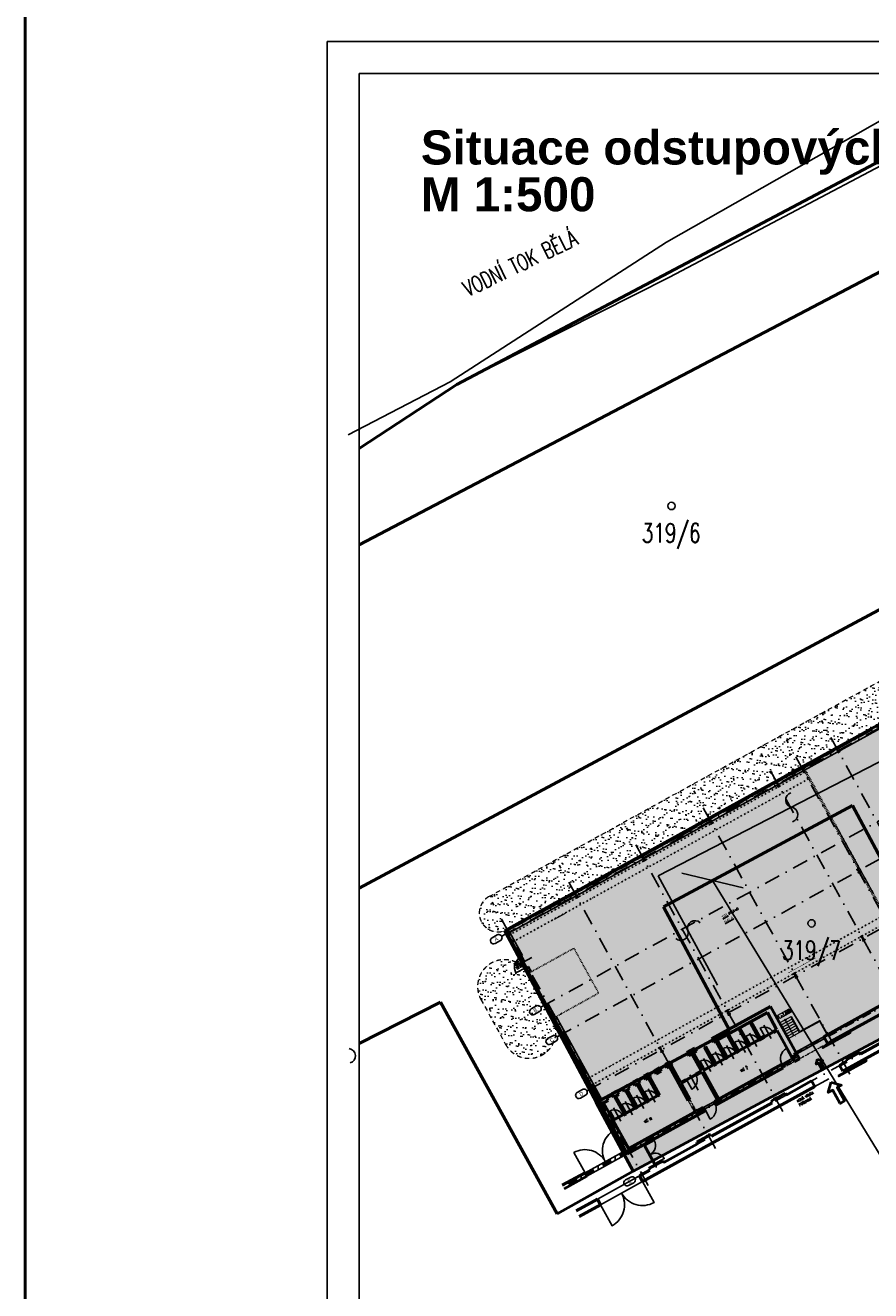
# Model space of a CAD drawing. Header units: millimetres. Extents: x 2886542 to 7567581, y -792623 to 134766.
# Tile 112 of 256: x 4368214 to 4434266, y -547863 to -449040. Entities that reach past the tile are written whole.
import ezdxf

# ---------------------------------------------------------------- set-up
doc = ezdxf.new("R2010")
doc.units = ezdxf.units.MM
for name, pattern in [('ACAD_ISO12W100', [21, 12, -3, 0, -3, 0, -3]), ('DASHDOT', [1, 0.5, -0.25, 0, -0.25]), ('DASHDOTX2', [50.8, 25.4, -12.7, 0, -12.7]), ('DIVIDE', [1.25, 0.5, -0.25, 0, -0.25, 0, -0.25]), ('TEČKOVANÁ', [0.25, 0, -0.25])]:
    doc.linetypes.add(name, pattern=pattern)
for name, color, linetype in [('IN_BP_BOURACI PRACE', 40, 'Continuous'), ('IN_C_CERCHOVANA', 7, 'DIVIDE'), ('IN_C_OSA', 6, 'DASHDOT'), ('IN_LEGENDA_M', 3, 'Continuous'), ('IN_NS_CERCHOVAMA', 20, 'DIVIDE'), ('IN_NS_TENKA', 20, 'Continuous'), ('IN_NS_VYPLNE OTVORU', 16, 'Continuous'), ('IN_TEXT', 7, 'Continuous'), ('IN_VYPLNE OTVORU', 151, 'Continuous'), ('KATASTR', 7, 'Continuous'), ('požárničina', 10, 'Continuous'), ('Sloupy', 7, 'Continuous')]:
    doc.layers.add(name, color=color, linetype=linetype)
for name, color, linetype, lineweight in [('IN_C_TLUSTA', 5, 'Continuous', 50), ('IN_NS_TLUSTA', 1, 'Continuous', 40), ('IN_SLOUPY', 134, 'Continuous', 30), ('IN_SRAFY', 8, 'Continuous', 9), ('STÁVAJÍCÍ OBJEKTY', 253, 'Continuous', 9), ('Text obecně', 7, 'Continuous', 25)]:
    doc.layers.add(name, color=color, linetype=linetype, lineweight=lineweight)
doc.layers.add('IN_HELP', color=6, linetype='Continuous', plot=False)
doc.styles.add('ARIAL', font='arial.ttf')
doc.styles.add('ARIELCE', font='arialbd.ttf')
doc.styles.add('KOTY', font='SIMPLEX.SHX', dxfattribs={"width": 0.7})
doc.styles.add('ROMAND', font='romand.shx', dxfattribs={"width": 0.85})
doc.linetypes.add('617A', pattern='A,2,-2,2,-2,2,-6,[146,stn.shx,S=0.1,R=0,X=0,Y=0],-6,2,-2,2,-2', length=30)
doc.dimstyles.new('IN_100', dxfattribs={"dimtxt": 200, "dimasz": 80, "dimexe": 40, "dimexo": 250, "dimgap": 150, "dimtad": 1, "dimdec": 4, "dimrnd": 5, "dimdsep": 46, "dimlunit": 6, "dimtxsty": 'KOTY', "dimblk": 'ARCHTICK', "dimcen": 40, "dimclrd": 256, "dimclrt": 7, "dimadec": 0, "dimazin": 0, "dimtfac": 1, "dimtdec": 4, "dimtmove": 1, "dimatfit": 3, "dimldrblk": 'ARCHTICK', "dimfxl": 0, "dimtolj": 1, "dimtzin": 0, "dimlwd": -1, "dimlwe": -1, "dimarcsym": 0})
doc.dimstyles.new('IP 1_100', dxfattribs={"dimscale": 100, "dimtxt": 2.5, "dimasz": 2, "dimexe": 1, "dimexo": 5, "dimgap": 1, "dimtad": 1, "dimdec": 0, "dimzin": 0, "dimdsep": 46, "dimtxsty": 'ROMAND', "dimblk": 'ARCHTICK', "dimcen": 0.09, "dimdle": 1, "dimclrd": 256, "dimclre": 256, "dimclrt": 7, "dimadec": 0, "dimazin": 0, "dimtfac": 1, "dimtdec": 0, "dimtix": 1, "dimtmove": 2, "dimatfit": 3, "dimldrblk": 'OBLIQUE', "dimfxl": 0, "dimtolj": 1, "dimtzin": 0, "dimarcsym": 0})
pattern_1 = [(0, (3839988.67, -608846.168), (71.4375, 41.2444597), [47.625, -95.25]), (120, (3839988.67, -608846.168), (-71.4375, 41.24446), [47.625, -95.25]), (60, (3839988.67, -608846.168), (2e-07, 82.4889196), [-95.25, 47.625])]

# ---------------------------------------------------------------- blocks, each defined once
blk = doc.blocks.new('_ArchTick')
at = {"color": 0, "linetype": 'ByBlock', "const_width": 0.15}
blk.add_lwpolyline([(-0.5, -0.5), (0.5, 0.5)], dxfattribs=at)
blk = doc.blocks.new('nástrojárna')
at = {"linetype": 'ACAD_ISO12W100', "lineweight": 0, "ltscale": 50}
h = blk.add_hatch(dxfattribs=at)
h.set_pattern_fill('AR-SAND', color=1, scale=16, style=0)
h.paths.add_polyline_path([(4153989, -594304), (4136134, -594304, 1), (4136134, -597244), (4136234, -597254), (4137534, -597254), (4137634, -597254), (4137734, -597254), (4139034, -597254), (4139134, -597254), (4139234, -597254), (4140534, -597254), (4140634, -597254), (4140734, -597254), (4142034, -597254), (4142134, -597254), (4142234, -597254), (4143534, -597254), (4143634, -597254), (4143734, -597254), (4145034, -597254), (4145134, -597254), (4145234, -597254), (4146534, -597254), (4146634, -597254), (4146634, -597254), (4146734, -597254), (4148034, -597254), (4148134, -597254), (4148234, -597254), (4149534, -597254), (4149634, -597254), (4149734, -597254), (4151034, -597254), (4151134, -597254), (4151234, -597254), (4152534, -597254), (4152634, -597254), (4152734, -597254), (4153989, -597254)])
h = blk.add_hatch(dxfattribs=at)
h.set_pattern_fill('AR-SAND', color=1, scale=16, style=0)
h.paths.add_polyline_path([(4179756, -594304), (4153989, -594304), (4153989, -597254), (4154034, -597254), (4154134, -597254), (4154234, -597254), (4155534, -597254), (4155634, -597254), (4155734, -597254), (4157034, -597254), (4157134, -597254), (4157234, -597254), (4158534, -597254), (4158634, -597254), (4158734, -597254), (4160034, -597254), (4160134, -597254), (4160234, -597254), (4161534, -597254), (4161634, -597254), (4161634, -597244), (4164014, -597244), (4164114, -597254), (4165414, -597254), (4165514, -597254), (4165614, -597254), (4166914, -597254), (4167014, -597254), (4167114, -597254), (4168414, -597254), (4168514, -597254), (4168614, -597254), (4169914, -597254), (4170014, -597254), (4170114, -597254), (4171414, -597254), (4171514, -597254), (4171614, -597254), (4172914, -597254), (4173014, -597254), (4173114, -597254), (4174414, -597254), (4174514, -597254), (4174614, -597254), (4175914, -597254), (4176014, -597254), (4176114, -597254), (4177414, -597254), (4177514, -597254), (4177514, -597244), (4178674, -597244), (4178674, -597244), (4178774, -597244), (4179574, -597244), (4179674, -597244), (4179674, -597244), (4179774, -597244), (4179928, -597244)])
h = blk.add_hatch(dxfattribs=at)
h.set_pattern_fill('AR-SAND', color=1, scale=16, style=0)
h.paths.add_polyline_path([(4135899, -601044, 1), (4131699, -601044), (4131699, -605044, 1), (4135899, -605044)])
at = {"layer": 'IN_SRAFY'}
h = blk.add_hatch(dxfattribs=at)
h.set_pattern_fill('HONEY', color=250, scale=15)
h.set_pattern_definition(pattern_1)
h.paths.add_polyline_path([(4135999, -600579), (4135899, -600579), (4135899, -601044), (4135999, -601044), (4135999, -600901), (4135999, -600900), (4135999, -600900)])
h.paths.add_polyline_path([(4136134, -597344), (4136134, -597244), (4135899, -597244), (4135899, -599609), (4135999, -599609), (4135999, -597344)])
h = blk.add_hatch(dxfattribs=at)
h.set_pattern_fill('HONEY', color=250, scale=15)
h.set_pattern_definition(pattern_1)
h.paths.add_polyline_path([(4164014, -597244), (4161634, -597244), (4161634, -597344), (4164014, -597344)])
h = blk.add_hatch(dxfattribs=at)
h.set_pattern_fill('HONEY', color=250, scale=15)
h.set_pattern_definition(pattern_1)
h.paths.add_polyline_path([(4135999, -605044), (4135899, -605044), (4135899, -612434), (4135999, -612434)])
at = {"color": 250, "linetype": 'Continuous', "lineweight": 15}
blk.add_line((4140721, -598338), (4139721, -598338), dxfattribs=at)
at = {"color": 250, "linetype": 'TEČKOVANÁ', "lineweight": 13, "ltscale": 20}
for p, q in [((4156159, -610814), (4153759, -610814)), ((4159999, -616478), (4157099, -616478))]:
    blk.add_line(p, q, dxfattribs=at)
at = {"layer": 'IN_BP_BOURACI PRACE', "color": 250}
for p, q in [((4151259, -616514), (4153809, -616514)), ((4151259, -616664), (4153809, -616664))]:
    blk.add_line(p, q, dxfattribs=at)
at = {"layer": 'IN_C_CERCHOVANA', "color": 250, "ltscale": 50}
for p, q in [((4135899, -599609), (4135899, -600579)), ((4142079, -615764), (4142079, -616664)), ((4142229, -615764), (4142229, -616664)), ((4149809, -617114), (4150809, -617114)), ((4151259, -617114), (4154059, -617114))]:
    blk.add_line(p, q, dxfattribs=at)
at = {"layer": 'IN_C_OSA', "color": 250, "ltscale": 2500}
for p, q in [((4136134, -620070), (4136134, -594801)), ((4142134, -620070), (4142134, -594801)), ((4148134, -620070), (4148134, -594801)), ((4154134, -620070), (4154134, -594801)), ((4160134, -620070), (4160134, -594801)), ((4162394, -620070), (4162394, -594801)), ((4165514, -620070), (4165514, -594801)), ((4135508, -597494), (4196081, -597494)), ((4135508, -603829), (4196081, -603829)), ((4135508, -606479), (4196081, -606479)), ((4135508, -611284), (4196081, -611284)), ((4135508, -619084), (4163727, -619084)), ((4151259, -619584), (4153759, -619584))]:
    blk.add_line(p, q, dxfattribs=at)
at = {"layer": 'IN_C_OSA', "color": 250, "linetype": 'ByBlock'}
for points in [[(4134791, -597244), (4135258, -597244, -1), (4135258, -597744), (4134791, -597744, -1)], [(4134791, -603579), (4135258, -603579, -1), (4135258, -604079), (4134791, -604079, -1)], [(4134791, -606229), (4135258, -606229, -1), (4135258, -606729), (4134791, -606729, -1)], [(4134791, -611034), (4135258, -611034, -1), (4135258, -611534), (4134791, -611534, -1)], [(4134791, -618834), (4135258, -618834, -1), (4135258, -619334), (4134791, -619334, -1)]]:
    blk.add_lwpolyline(points, format="xyb", close=True, dxfattribs=at)
at = {"layer": 'IN_C_TLUSTA', "color": 250}
for p, q in [((4135899, -612434), (4135899, -617114)), ((4136599, -612434), (4135899, -612434)), ((4136599, -612734), (4136599, -612434)), ((4137099, -612734), (4137099, -612434)), ((4137549, -612434), (4137099, -612434)), ((4137549, -612734), (4137549, -612434)), ((4138049, -612734), (4138049, -612434)), ((4138499, -612434), (4138049, -612434)), ((4138499, -612734), (4138499, -612434)), ((4138999, -612734), (4138999, -612434)), ((4139449, -612434), (4138999, -612434)), ((4139449, -612734), (4139449, -612434)), ((4139949, -612734), (4139949, -612434)), ((4140399, -612434), (4139949, -612434)), ((4140399, -612734), (4140399, -612434)), ((4140899, -612734), (4140899, -612434)), ((4141349, -612434), (4140899, -612434)), ((4141349, -612734), (4141349, -612434)), ((4141849, -612734), (4141849, -612434)), ((4142299, -612434), (4141849, -612434)), ((4142299, -612734), (4142299, -612434)), ((4144499, -612434), (4143799, -612434)), ((4143799, -612734), (4143799, -612434)), ((4144499, -612734), (4144499, -612434)), ((4151259, -612434), (4145999, -612434)), ((4145999, -612734), (4145999, -612434)), ((4151259, -612434), (4151259, -617114)), ((4136599, -612734), (4136199, -612734)), ((4136199, -616814), (4136199, -612734)), ((4137549, -612734), (4137099, -612734)), ((4137174, -614234), (4137174, -612734)), ((4137274, -612734), (4137174, -612734)), ((4137274, -614234), (4137274, -612734)), ((4138499, -612734), (4138049, -612734)), ((4138189, -614234), (4138189, -612734)), ((4138289, -614234), (4138289, -612734)), ((4139449, -612734), (4138999, -612734)), ((4139204, -614234), (4139204, -612734)), ((4139304, -614234), (4139304, -612734)), ((4140399, -612734), (4139949, -612734)), ((4140219, -614234), (4140219, -612734)), ((4140319, -614334), (4140319, -612734)), ((4141349, -612734), (4140899, -612734)), ((4142299, -612734), (4141849, -612734)), ((4142079, -615764), (4142079, -612734)), ((4142229, -614234), (4142229, -612734)), ((4142229, -614234), (4142229, -612734)), ((4144499, -612734), (4143799, -612734)), ((4144079, -614234), (4144079, -612734)), ((4144229, -614234), (4144229, -612734)), ((4145204, -614234), (4145204, -612734)), ((4145204, -612734), (4145304, -612734)), ((4145304, -614234), (4145304, -612734)), ((4150809, -612734), (4145999, -612734)), ((4146219, -614234), (4146219, -612734)), ((4146319, -614234), (4146319, -612734)), ((4147234, -614234), (4147234, -612734)), ((4147334, -614234), (4147334, -612734)), ((4148249, -614234), (4148249, -612734)), ((4148349, -614234), (4148349, -612734)), ((4149264, -614234), (4149264, -612734)), ((4149364, -614234), (4149364, -612734)), ((4150809, -612734), (4150809, -614234)), ((4136287, -614234), (4136199, -614234)), ((4136287, -614334), (4136199, -614334)), ((4136287, -614234), (4136287, -614334)), ((4137174, -614234), (4137087, -614234)), ((4137087, -614234), (4137087, -614334)), ((4137332, -614334), (4137087, -614334)), ((4137332, -614234), (4137274, -614234)), ((4137332, -614234), (4137332, -614334)), ((4138189, -614234), (4138132, -614234)), ((4138132, -614234), (4138132, -614334)), ((4138347, -614334), (4138132, -614334)), ((4138347, -614234), (4138289, -614234)), ((4138347, -614234), (4138347, -614334)), ((4139204, -614234), (4139147, -614234)), ((4139147, -614234), (4139147, -614334)), ((4139362, -614334), (4139147, -614334)), ((4139362, -614234), (4139304, -614234)), ((4139362, -614234), (4139362, -614334)), ((4140219, -614234), (4140162, -614234)), ((4140162, -614234), (4140162, -614334)), ((4140319, -614334), (4140162, -614334)), ((4142704, -614234), (4142229, -614234)), ((4142229, -615764), (4142229, -614334)), ((4142704, -614334), (4142229, -614334)), ((4142704, -614334), (4142704, -614234)), ((4144079, -614234), (4143604, -614234)), ((4143604, -614334), (4143604, -614234)), ((4144079, -614334), (4143604, -614334)), ((4144079, -616814), (4144079, -614334)), ((4144317, -614234), (4144229, -614234)), ((4144317, -614334), (4144229, -614334)), ((4144229, -616814), (4144229, -614334)), ((4144317, -614234), (4144317, -614334)), ((4145204, -614234), (4145117, -614234)), ((4145117, -614234), (4145117, -614334)), ((4145362, -614334), (4145117, -614334)), ((4145362, -614234), (4145304, -614234)), ((4145362, -614234), (4145362, -614334)), ((4146219, -614234), (4146162, -614234)), ((4146162, -614234), (4146162, -614334)), ((4146377, -614334), (4146162, -614334)), ((4146377, -614234), (4146319, -614234)), ((4146377, -614234), (4146377, -614334)), ((4147234, -614234), (4147177, -614234)), ((4147177, -614234), (4147177, -614334)), ((4147392, -614334), (4147177, -614334)), ((4147392, -614234), (4147334, -614234)), ((4147392, -614234), (4147392, -614334)), ((4148249, -614234), (4148192, -614234)), ((4148192, -614234), (4148192, -614334)), ((4148407, -614334), (4148192, -614334)), ((4148407, -614234), (4148349, -614234)), ((4148407, -614234), (4148407, -614334)), ((4149264, -614234), (4149207, -614234)), ((4149207, -614234), (4149207, -614334)), ((4149687, -614334), (4149207, -614334)), ((4149687, -614234), (4149364, -614234)), ((4149687, -614234), (4149687, -614334)), ((4150809, -614234), (4150487, -614234)), ((4150487, -614234), (4150487, -614334)), ((4150809, -614334), (4150487, -614334)), ((4150809, -614334), (4150809, -616814)), ((4142229, -615764), (4142079, -615764)), ((4153759, -616514), (4161124, -616514)), ((4132299, -616814), (4130258, -616814)), ((4132299, -617114), (4130258, -617114)), ((4132299, -616814), (4132299, -617114)), ((4142839, -617114), (4135899, -617114)), ((4142079, -616814), (4136199, -616814)), ((4142229, -616664), (4142079, -616664)), ((4142079, -616814), (4142079, -616664)), ((4142229, -616814), (4142229, -616664)), ((4142839, -616814), (4142229, -616814)), ((4142839, -617114), (4142839, -616814)), ((4149809, -616814), (4143839, -616814)), ((4143839, -617114), (4143839, -616814)), ((4149809, -617114), (4143839, -617114)), ((4149809, -617114), (4149809, -616814)), ((4150809, -617114), (4150809, -616814)), ((4150809, -617114), (4151259, -617114)), ((4154059, -617114), (4158389, -617114)), ((4132149, -619084), (4130258, -619084)), ((4132149, -619584), (4130258, -619584)), ((4132149, -619084), (4132149, -619584)), ((4136814, -619084), (4135899, -619084)), ((4135899, -619084), (4135899, -619584)), ((4151259, -619584), (4135899, -619584)), ((4136814, -618934), (4138064, -618934)), ((4136814, -618934), (4136814, -619084)), ((4138064, -618934), (4138064, -619084)), ((4141089, -619084), (4138064, -619084)), ((4141089, -618934), (4142339, -618934)), ((4141089, -618934), (4141089, -619084)), ((4142339, -618934), (4142339, -619084)), ((4147739, -619084), (4142339, -619084)), ((4147739, -618934), (4148989, -618934)), ((4147739, -618934), (4147739, -619084)), ((4148989, -618934), (4148989, -619084)), ((4151259, -619084), (4148989, -619084)), ((4154389, -619084), (4153759, -619084)), ((4162627, -619584), (4153759, -619584)), ((4154389, -618934), (4155639, -618934)), ((4154389, -618934), (4154389, -619084)), ((4155639, -618934), (4155639, -619084)), ((4161027, -619084), (4155639, -619084))]:
    blk.add_line(p, q, dxfattribs=at)
at = {"layer": 'IN_NS_CERCHOVAMA', "color": 250, "ltscale": 250}
for p, q in [((4136049, -597704), (4162449, -597704)), ((4136049, -598304), (4162449, -598304)), ((4136049, -610474), (4162449, -610474)), ((4136049, -611074), (4162449, -611074))]:
    blk.add_line(p, q, dxfattribs=at)
at = {"layer": 'IN_NS_CERCHOVAMA', "color": 250, "ltscale": 100}
for p, q in [((4162449, -616514), (4162449, -597344)), ((4162549, -616514), (4162549, -597344))]:
    blk.add_line(p, q, dxfattribs=at)
at = {"layer": 'IN_NS_TENKA', "color": 250}
for p, q in [((4177599, -597544), (4136199, -597544)), ((4136199, -599609), (4136199, -597544)), ((4136049, -599609), (4136199, -599609)), ((4136049, -600579), (4136199, -600579)), ((4136199, -601044), (4136199, -600579)), ((4136199, -612434), (4136199, -605044))]:
    blk.add_line(p, q, dxfattribs=at)
at = {"layer": 'IN_NS_TLUSTA', "color": 250}
for p, q in [((4136134, -597244), (4135899, -597244)), ((4135899, -599609), (4135899, -597244)), ((4136134, -597344), (4135999, -597344)), ((4135999, -599609), (4135999, -597344)), ((4136134, -597244), (4136134, -597344)), ((4164014, -597244), (4161634, -597244)), ((4161634, -597244), (4161634, -597344)), ((4164014, -597344), (4161634, -597344)), ((4164014, -597244), (4164014, -597344)), ((4135999, -599609), (4135899, -599609)), ((4135899, -601044), (4135899, -600579)), ((4135999, -600579), (4135899, -600579)), ((4135999, -601044), (4135999, -600579)), ((4135899, -601044), (4135999, -601044)), ((4135899, -612434), (4135899, -605044)), ((4135899, -605044), (4135999, -605044)), ((4135999, -612434), (4135999, -605044)), ((4153759, -616514), (4153759, -617114)), ((4153759, -617114), (4154059, -617114)), ((4151259, -619084), (4151259, -619584)), ((4153759, -619084), (4153759, -619584))]:
    blk.add_line(p, q, dxfattribs=at)
for points in [[(4152495, -617811), (4152795, -618110), (4152595, -618110), (4152595, -618710), (4152395, -618710), (4152395, -618110), (4152195, -618110)], [(4152559, -619898), (4153159, -620496), (4152759, -620496), (4152759, -621696), (4152359, -621696), (4152359, -620496), (4151959, -620496)]]:
    blk.add_lwpolyline(points, close=True, dxfattribs=at)
at = {"layer": 'IN_NS_VYPLNE OTVORU', "color": 250}
for p, q in [((4137534, -597254), (4136184, -597254)), ((4137534, -597284), (4136234, -597284)), ((4137534, -597304), (4136234, -597304)), ((4137534, -597334), (4136234, -597334)), ((4139034, -597254), (4137684, -597254)), ((4139034, -597284), (4137734, -597284)), ((4139034, -597304), (4137734, -597304)), ((4139034, -597334), (4137734, -597334)), ((4140534, -597254), (4139184, -597254)), ((4140534, -597284), (4139234, -597284)), ((4140534, -597304), (4139234, -597304)), ((4140484, -597304), (4139234, -597304)), ((4140484, -597334), (4139284, -597334)), ((4140484, -597354), (4139284, -597354)), ((4140484, -597384), (4139284, -597384)), ((4142034, -597254), (4140684, -597254)), ((4142034, -597284), (4140734, -597284)), ((4142034, -597304), (4140734, -597304)), ((4142034, -597334), (4140734, -597334)), ((4143534, -597254), (4142184, -597254)), ((4143534, -597284), (4142234, -597284)), ((4143534, -597304), (4142234, -597304)), ((4143534, -597334), (4142234, -597334)), ((4145034, -597254), (4143684, -597254)), ((4145034, -597284), (4143734, -597284)), ((4145034, -597304), (4143734, -597304)), ((4144984, -597304), (4143734, -597304)), ((4145034, -597334), (4143734, -597334)), ((4144984, -597334), (4143784, -597334)), ((4144984, -597354), (4143784, -597354)), ((4144984, -597384), (4143784, -597384)), ((4146534, -597254), (4145184, -597254)), ((4146534, -597284), (4145234, -597284)), ((4146534, -597304), (4145234, -597304)), ((4146534, -597334), (4145234, -597334)), ((4148034, -597254), (4146684, -597254)), ((4148034, -597284), (4146734, -597284)), ((4148034, -597304), (4146734, -597304)), ((4148034, -597334), (4146734, -597334)), ((4149534, -597254), (4148184, -597254)), ((4149534, -597284), (4148234, -597284)), ((4149534, -597304), (4148234, -597304)), ((4149534, -597334), (4148234, -597334)), ((4151034, -597254), (4149684, -597254)), ((4151034, -597284), (4149734, -597284)), ((4151034, -597304), (4149734, -597304)), ((4151034, -597334), (4149734, -597334)), ((4152534, -597254), (4151184, -597254)), ((4152534, -597284), (4151234, -597284)), ((4152534, -597304), (4151234, -597304)), ((4152484, -597304), (4151234, -597304)), ((4152534, -597334), (4151234, -597334)), ((4152484, -597334), (4151284, -597334)), ((4152484, -597354), (4151284, -597354)), ((4152484, -597384), (4151284, -597384)), ((4154034, -597254), (4152684, -597254)), ((4154034, -597284), (4152734, -597284)), ((4154034, -597304), (4152734, -597304)), ((4154034, -597334), (4152734, -597334)), ((4155534, -597254), (4154184, -597254)), ((4155534, -597284), (4154234, -597284)), ((4155534, -597304), (4154234, -597304)), ((4155534, -597334), (4154234, -597334)), ((4157034, -597254), (4155684, -597254)), ((4157034, -597284), (4155734, -597284)), ((4157034, -597304), (4155734, -597304)), ((4157034, -597334), (4155734, -597334)), ((4156984, -597304), (4155784, -597304)), ((4156984, -597334), (4155784, -597334)), ((4156984, -597354), (4155784, -597354)), ((4156984, -597384), (4155784, -597384)), ((4158534, -597254), (4157184, -597254)), ((4158534, -597284), (4157234, -597284)), ((4158534, -597304), (4157234, -597304)), ((4158534, -597334), (4157234, -597334)), ((4160034, -597254), (4158684, -597254)), ((4160034, -597284), (4158734, -597284)), ((4160034, -597304), (4158734, -597304)), ((4160034, -597334), (4158734, -597334)), ((4161534, -597254), (4160184, -597254)), ((4161534, -597284), (4160234, -597284)), ((4161534, -597304), (4160234, -597304)), ((4161534, -597334), (4160234, -597334)), ((4165414, -597254), (4164064, -597254)), ((4165414, -597284), (4164114, -597284)), ((4165414, -597304), (4164114, -597304)), ((4165414, -597334), (4164114, -597334)), ((4166914, -597254), (4165564, -597254)), ((4166914, -597284), (4165614, -597284)), ((4166914, -597304), (4165614, -597304)), ((4166914, -597334), (4165614, -597334)), ((4168414, -597254), (4167064, -597254)), ((4168414, -597284), (4167114, -597284)), ((4168414, -597304), (4167114, -597304)), ((4168414, -597334), (4167114, -597334)), ((4135999, -599603), (4135999, -599609)), ((4135999, -599603), (4135999, -600585)), ((4135999, -599644), (4136049, -599644)), ((4136049, -599603), (4136049, -600585)), ((4135999, -600544), (4136049, -600544)), ((4135999, -600579), (4135999, -600585))]:
    blk.add_line(p, q, dxfattribs=at)
for points in [[(4136234, -597254), (4136134, -597254), (4136134, -597334), (4136234, -597334)], [(4137534, -597254), (4137634, -597254), (4137634, -597334), (4137534, -597334)], [(4137734, -597254), (4137634, -597254), (4137634, -597334), (4137734, -597334)], [(4139034, -597254), (4139134, -597254), (4139134, -597334), (4139034, -597334)], [(4139284, -597304), (4139184, -597304), (4139184, -597384), (4139284, -597384)], [(4140484, -597304), (4140584, -597304), (4140584, -597384), (4140484, -597384)], [(4140734, -597254), (4140634, -597254), (4140634, -597334), (4140734, -597334)], [(4142034, -597254), (4142134, -597254), (4142134, -597334), (4142034, -597334)], [(4142234, -597254), (4142134, -597254), (4142134, -597334), (4142234, -597334)], [(4143534, -597254), (4143634, -597254), (4143634, -597334), (4143534, -597334)], [(4143734, -597254), (4143634, -597254), (4143634, -597334), (4143734, -597334)], [(4143784, -597304), (4143684, -597304), (4143684, -597384), (4143784, -597384)], [(4144984, -597304), (4145084, -597304), (4145084, -597384), (4144984, -597384)], [(4145034, -597254), (4145134, -597254), (4145134, -597334), (4145034, -597334)], [(4145234, -597254), (4145134, -597254), (4145134, -597334), (4145234, -597334)], [(4146534, -597254), (4146634, -597254), (4146634, -597334), (4146534, -597334)], [(4146734, -597254), (4146634, -597254), (4146634, -597334), (4146734, -597334)], [(4148034, -597254), (4148134, -597254), (4148134, -597334), (4148034, -597334)], [(4148234, -597254), (4148134, -597254), (4148134, -597334), (4148234, -597334)], [(4149534, -597254), (4149634, -597254), (4149634, -597334), (4149534, -597334)], [(4149734, -597254), (4149634, -597254), (4149634, -597334), (4149734, -597334)], [(4151034, -597254), (4151134, -597254), (4151134, -597334), (4151034, -597334)], [(4151234, -597254), (4151134, -597254), (4151134, -597334), (4151234, -597334)], [(4151284, -597304), (4151184, -597304), (4151184, -597384), (4151284, -597384)], [(4152484, -597304), (4152584, -597304), (4152584, -597384), (4152484, -597384)], [(4152534, -597254), (4152634, -597254), (4152634, -597334), (4152534, -597334)], [(4152734, -597254), (4152634, -597254), (4152634, -597334), (4152734, -597334)], [(4154034, -597254), (4154134, -597254), (4154134, -597334), (4154034, -597334)], [(4154234, -597254), (4154134, -597254), (4154134, -597334), (4154234, -597334)], [(4155534, -597254), (4155634, -597254), (4155634, -597334), (4155534, -597334)], [(4155734, -597254), (4155634, -597254), (4155634, -597334), (4155734, -597334)], [(4155784, -597304), (4155684, -597304), (4155684, -597384), (4155784, -597384)], [(4156984, -597304), (4157084, -597304), (4157084, -597384), (4156984, -597384)], [(4157034, -597254), (4157134, -597254), (4157134, -597334), (4157034, -597334)], [(4157234, -597254), (4157134, -597254), (4157134, -597334), (4157234, -597334)], [(4158534, -597254), (4158634, -597254), (4158634, -597334), (4158534, -597334)], [(4158734, -597254), (4158634, -597254), (4158634, -597334), (4158734, -597334)], [(4160034, -597254), (4160134, -597254), (4160134, -597334), (4160034, -597334)], [(4160234, -597254), (4160134, -597254), (4160134, -597334), (4160234, -597334)], [(4161534, -597254), (4161634, -597254), (4161634, -597334), (4161534, -597334)], [(4164114, -597254), (4164014, -597254), (4164014, -597334), (4164114, -597334)], [(4165414, -597254), (4165514, -597254), (4165514, -597334), (4165414, -597334)], [(4165614, -597254), (4165514, -597254), (4165514, -597334), (4165614, -597334)], [(4166914, -597254), (4167014, -597254), (4167014, -597334), (4166914, -597334)], [(4167114, -597254), (4167014, -597254), (4167014, -597334), (4167114, -597334)], [(4168414, -597254), (4168514, -597254), (4168514, -597334), (4168414, -597334)], [(4168614, -597254), (4168514, -597254), (4168514, -597334), (4168614, -597334)], [(4135899, -601044), (4135999, -601044), (4135999, -605044), (4135899, -605044)], [(4153259, -617164), (4155759, -617164), (4155759, -617264), (4153259, -617264)], [(4153275, -619706), (4155775, -619706), (4155775, -619806), (4153275, -619806)]]:
    blk.add_lwpolyline(points, close=True, dxfattribs=at)
for points in [[(4139234, -597334), (4139234, -597254), (4139134, -597254), (4139134, -597334), (4139234, -597334)], [(4140534, -597334), (4140534, -597254), (4140634, -597254), (4140634, -597334), (4140534, -597334)]]:
    blk.add_lwpolyline(points, dxfattribs=at)
blk.add_lwpolyline([(4135999, -600544), (4135099, -600544, -0.414214), (4135999, -599644)], format="xyb", dxfattribs=at)
at = {"layer": 'IN_NS_VYPLNE OTVORU', "color": 250, "linetype": 'DIVIDE', "ltscale": 100}
blk.add_lwpolyline([(4135999, -601044), (4139999, -601044), (4139999, -605044), (4135999, -605044)], close=True, dxfattribs=at)
at = {"layer": 'IN_SLOUPY', "color": 250}
for points in [[(4136131, -597589), (4136131, -597369, 0.414214), (4136116, -597354), (4136067, -597354), (4136067, -597344), (4136202, -597344), (4136202, -597354), (4136152, -597354, 0.414214), (4136137, -597369), (4136137, -597589, 0.414214), (4136152, -597604), (4136202, -597604), (4136202, -597614), (4136067, -597614), (4136067, -597604), (4136116, -597604, 0.414214)], [(4142130, -597673), (4142130, -597374, 0.414214), (4142112, -597356), (4142049, -597356), (4142049, -597344), (4142219, -597344), (4142219, -597356), (4142156, -597356, 0.414214), (4142138, -597374), (4142138, -597673, 0.414214), (4142156, -597691), (4142219, -597691), (4142219, -597704), (4142049, -597704), (4142049, -597691), (4142112, -597691, 0.414214), (4142130, -597673)], [(4148130, -597673), (4148130, -597374, 0.414214), (4148112, -597356), (4148049, -597356), (4148049, -597344), (4148219, -597344), (4148219, -597356), (4148156, -597356, 0.414214), (4148138, -597374), (4148138, -597673, 0.414214), (4148156, -597691), (4148219, -597691), (4148219, -597704), (4148049, -597704), (4148049, -597691), (4148112, -597691, 0.414214), (4148130, -597673)], [(4154130, -597673), (4154130, -597374, 0.414214), (4154112, -597356), (4154049, -597356), (4154049, -597344), (4154219, -597344), (4154219, -597356), (4154156, -597356, 0.414214), (4154138, -597374), (4154138, -597673, 0.414214), (4154156, -597691), (4154219, -597691), (4154219, -597704), (4154049, -597704), (4154049, -597691), (4154112, -597691, 0.414214), (4154130, -597673)], [(4160130, -597673), (4160130, -597374, 0.414214), (4160112, -597356), (4160049, -597356), (4160049, -597344), (4160219, -597344), (4160219, -597356), (4160156, -597356, 0.414214), (4160138, -597374), (4160138, -597673, 0.414214), (4160156, -597691), (4160219, -597691), (4160219, -597704), (4160049, -597704), (4160049, -597691), (4160112, -597691, 0.414214), (4160130, -597673)], [(4162391, -597589), (4162391, -597369, 0.414214), (4162376, -597354), (4162327, -597354), (4162327, -597344), (4162462, -597344), (4162462, -597354), (4162412, -597354, 0.414214), (4162397, -597369), (4162397, -597589, 0.414214), (4162412, -597604), (4162462, -597604), (4162462, -597614), (4162327, -597614), (4162327, -597604), (4162376, -597604, 0.414214)], [(4165511, -597589), (4165511, -597369, 0.414214), (4165496, -597354), (4165447, -597354), (4165447, -597344), (4165582, -597344), (4165582, -597354), (4165532, -597354, 0.414214), (4165517, -597369), (4165517, -597589, 0.414214), (4165532, -597604), (4165582, -597604), (4165582, -597614), (4165447, -597614), (4165447, -597604), (4165496, -597604, 0.414214)], [(4136020, -600891), (4136179, -600891, 0.414214), (4136191, -600879), (4136191, -600844), (4136199, -600844), (4136199, -600944), (4136191, -600944), (4136191, -600909, 0.414214), (4136179, -600897), (4136020, -600897, 0.414214), (4136008, -600909), (4136008, -600944), (4135999, -600944), (4135999, -600844), (4136008, -600844), (4136008, -600879, 0.414214)], [(4136020, -605191), (4136179, -605191, 0.414214), (4136191, -605179), (4136191, -605144), (4136199, -605144), (4136199, -605244), (4136191, -605244), (4136191, -605209, 0.414214), (4136179, -605197), (4136020, -605197, 0.414214), (4136008, -605209), (4136008, -605244), (4135999, -605244), (4135999, -605144), (4136008, -605144), (4136008, -605179, 0.414214)], [(4162391, -606589), (4162391, -606369, 0.414214), (4162376, -606354), (4162327, -606354), (4162327, -606344), (4162462, -606344), (4162462, -606354), (4162412, -606354, 0.414214), (4162397, -606369), (4162397, -606589, 0.414214), (4162412, -606604), (4162462, -606604), (4162462, -606614), (4162327, -606614), (4162327, -606604), (4162376, -606604, 0.414214)], [(4136131, -611409), (4136131, -611189, 0.414214), (4136116, -611174), (4136067, -611174), (4136067, -611164), (4136202, -611164), (4136202, -611174), (4136152, -611174, 0.414214), (4136137, -611189), (4136137, -611409, 0.414214), (4136152, -611424), (4136202, -611424), (4136202, -611434), (4136067, -611434), (4136067, -611424), (4136116, -611424, 0.414214)], [(4142130, -611403), (4142130, -611104, 0.414214), (4142112, -611086), (4142049, -611086), (4142049, -611074), (4142219, -611074), (4142219, -611086), (4142156, -611086, 0.414214), (4142138, -611104), (4142138, -611403, 0.414214), (4142156, -611421), (4142219, -611421), (4142219, -611434), (4142049, -611434), (4142049, -611421), (4142112, -611421, 0.414214), (4142130, -611403)], [(4148130, -611403), (4148130, -611104, 0.414214), (4148112, -611086), (4148049, -611086), (4148049, -611074), (4148219, -611074), (4148219, -611086), (4148156, -611086, 0.414214), (4148138, -611104), (4148138, -611403, 0.414214), (4148156, -611421), (4148219, -611421), (4148219, -611434), (4148049, -611434), (4148049, -611421), (4148112, -611421, 0.414214), (4148130, -611403)], [(4154130, -611403), (4154130, -611104, 0.414214), (4154112, -611086), (4154049, -611086), (4154049, -611074), (4154219, -611074), (4154219, -611086), (4154156, -611086, 0.414214), (4154138, -611104), (4154138, -611403, 0.414214), (4154156, -611421), (4154219, -611421), (4154219, -611434), (4154049, -611434), (4154049, -611421), (4154112, -611421, 0.414214), (4154130, -611403)], [(4160130, -611403), (4160130, -611104, 0.414214), (4160112, -611086), (4160049, -611086), (4160049, -611074), (4160219, -611074), (4160219, -611086), (4160156, -611086, 0.414214), (4160138, -611104), (4160138, -611403, 0.414214), (4160156, -611421), (4160219, -611421), (4160219, -611434), (4160049, -611434), (4160049, -611421), (4160112, -611421, 0.414214), (4160130, -611403)], [(4136053, -619074), (4136057, -619075), (4136211, -619075), (4136216, -619074, 0.198912), (4136222, -619068), (4136223, -619064), (4136223, -619015), (4136223, -619012), (4136224, -619010), (4136226, -619009), (4136229, -619009), (4136234, -619009), (4136234, -619084), (4136034, -619084), (4136034, -619009), (4136040, -619009), (4136042, -619009), (4136044, -619010), (4136045, -619012), (4136046, -619015), (4136046, -619064), (4136047, -619068, 0.198912)], [(4142053, -618924), (4142057, -618925), (4142211, -618925), (4142216, -618924, 0.198912), (4142222, -618918), (4142223, -618914), (4142223, -618865), (4142223, -618862), (4142224, -618860), (4142226, -618859), (4142229, -618859), (4142234, -618859), (4142234, -618934), (4142034, -618934), (4142034, -618859), (4142040, -618859), (4142042, -618859), (4142044, -618860), (4142045, -618862), (4142046, -618865), (4142046, -618914), (4142047, -618918, 0.198912)], [(4148053, -618924), (4148057, -618925), (4148211, -618925), (4148216, -618924, 0.198912), (4148222, -618918), (4148223, -618914), (4148223, -618865), (4148223, -618862), (4148224, -618860), (4148226, -618859), (4148229, -618859), (4148234, -618859), (4148234, -618934), (4148034, -618934), (4148034, -618859), (4148040, -618859), (4148042, -618859), (4148044, -618860), (4148045, -618862), (4148046, -618865), (4148046, -618914), (4148047, -618918, 0.198912)], [(4154053, -619074), (4154057, -619075), (4154211, -619075), (4154216, -619074, 0.198912), (4154222, -619068), (4154223, -619064), (4154223, -619015), (4154223, -619012), (4154224, -619010), (4154226, -619009), (4154229, -619009), (4154234, -619009), (4154234, -619084), (4154034, -619084), (4154034, -619009), (4154040, -619009), (4154042, -619009), (4154044, -619010), (4154045, -619012), (4154046, -619015), (4154046, -619064), (4154047, -619068, 0.198912)]]:
    blk.add_lwpolyline(points, format="xyb", close=True, dxfattribs=at)
at = {"layer": 'IN_TEXT', "color": 250, "linetype": 'ByBlock'}
blk.add_line((4135351, -600094), (4136757, -600094), dxfattribs=at)
at = {"layer": 'IN_VYPLNE OTVORU', "color": 250}
for p, q in [((4137099, -612514), (4136599, -612514)), ((4137099, -612564), (4136599, -612564)), ((4138049, -612514), (4137549, -612514)), ((4138049, -612564), (4137549, -612564)), ((4138999, -612514), (4138499, -612514)), ((4138999, -612564), (4138499, -612564)), ((4139949, -612514), (4139449, -612514)), ((4139949, -612564), (4139449, -612564)), ((4140899, -612514), (4140399, -612514)), ((4140899, -612564), (4140399, -612564)), ((4141849, -612514), (4141349, -612514)), ((4141849, -612564), (4141349, -612564)), ((4143799, -612514), (4142299, -612514)), ((4143799, -612564), (4142299, -612564)), ((4145999, -612514), (4144499, -612514)), ((4145999, -612564), (4144499, -612564)), ((4136687, -614647), (4136687, -613462)), ((4137732, -614647), (4137732, -613462)), ((4138747, -614647), (4138747, -613462)), ((4139762, -614647), (4139762, -613462)), ((4144717, -614647), (4144717, -613462)), ((4145762, -614647), (4145762, -613462)), ((4146777, -614647), (4146777, -613462)), ((4147792, -614647), (4147792, -613462)), ((4148807, -614647), (4148807, -613462)), ((4150087, -614647), (4150087, -613462)), ((4137087, -614234), (4136287, -614234)), ((4137087, -614334), (4136287, -614334)), ((4136337, -614334), (4136337, -614234)), ((4137037, -614334), (4137037, -614234)), ((4138132, -614234), (4137332, -614234)), ((4138132, -614334), (4137332, -614334)), ((4137382, -614334), (4137382, -614234)), ((4138082, -614334), (4138082, -614234)), ((4139147, -614234), (4138347, -614234)), ((4139147, -614334), (4138347, -614334)), ((4138397, -614334), (4138397, -614234)), ((4139097, -614334), (4139097, -614234)), ((4140162, -614234), (4139362, -614234)), ((4140162, -614334), (4139362, -614334)), ((4139412, -614334), (4139412, -614234)), ((4140112, -614334), (4140112, -614234)), ((4143604, -614234), (4142704, -614234)), ((4143604, -614334), (4142704, -614334)), ((4142754, -614234), (4142754, -614334)), ((4143154, -614069), (4143154, -615426)), ((4143554, -614234), (4143554, -614334)), ((4145117, -614234), (4144317, -614234)), ((4145117, -614334), (4144317, -614334)), ((4144367, -614334), (4144367, -614234)), ((4145067, -614334), (4145067, -614234)), ((4146162, -614234), (4145362, -614234)), ((4146162, -614334), (4145362, -614334)), ((4145412, -614334), (4145412, -614234)), ((4146112, -614334), (4146112, -614234)), ((4147177, -614234), (4146377, -614234)), ((4147177, -614334), (4146377, -614334)), ((4146427, -614334), (4146427, -614234)), ((4147127, -614334), (4147127, -614234)), ((4148192, -614234), (4147392, -614234)), ((4148192, -614334), (4147392, -614334)), ((4147442, -614334), (4147442, -614234)), ((4148142, -614334), (4148142, -614234)), ((4149207, -614234), (4148407, -614234)), ((4149207, -614334), (4148407, -614334)), ((4148457, -614334), (4148457, -614234)), ((4149157, -614334), (4149157, -614234)), ((4150487, -614234), (4149687, -614234)), ((4150487, -614334), (4149687, -614334)), ((4149737, -614334), (4149737, -614234)), ((4150437, -614334), (4150437, -614234)), ((4132299, -616814), (4135899, -616814)), ((4132299, -617114), (4135899, -617114)), ((4137339, -618934), (4137339, -617114)), ((4137439, -617214), (4137339, -617214)), ((4137439, -618934), (4137439, -617114)), ((4142839, -616814), (4143839, -616814)), ((4142839, -616964), (4143839, -616964)), ((4142889, -616964), (4142889, -616814)), ((4143789, -616964), (4143789, -616814)), ((4149809, -616814), (4150809, -616814)), ((4149809, -616964), (4150809, -616964)), ((4149859, -616964), (4149859, -616814)), ((4150759, -616964), (4150759, -616814)), ((4132149, -619084), (4135899, -619084)), ((4132149, -619584), (4135899, -619584)), ((4137439, -618834), (4137339, -618834))]:
    blk.add_line(p, q, dxfattribs=at)
for points in [[(4136337, -614234), (4136337, -613534, -0.414214), (4137037, -614234)], [(4137382, -614234), (4137382, -613534, -0.414214), (4138082, -614234)], [(4138397, -614234), (4138397, -613534, -0.414214), (4139097, -614234)], [(4139412, -614234), (4139412, -613534, -0.414214), (4140112, -614234)], [(4144367, -614234), (4144367, -613534, -0.414214), (4145067, -614234)], [(4145412, -614234), (4145412, -613534, -0.414214), (4146112, -614234)], [(4146427, -614234), (4146427, -613534, -0.414214), (4147127, -614234)], [(4147442, -614234), (4147442, -613534, -0.414214), (4148142, -614234)], [(4148457, -614234), (4148457, -613534, -0.414214), (4149157, -614234)], [(4149737, -614234), (4149737, -613534, -0.414214), (4150437, -614234)], [(4142754, -614334), (4142754, -615134, 0.414214), (4143554, -614334)], [(4132299, -616814), (4132299, -615014, -0.414214), (4134099, -616814)], [(4135899, -616814), (4135899, -615014, 0.414214), (4134099, -616814)], [(4150759, -616814), (4150759, -615914, 0.41422), (4149859, -616814)], [(4137439, -617214), (4138249, -617214, -0.414211), (4137439, -618024)], [(4142889, -616964), (4142889, -617864, 0.41422), (4143789, -616964)], [(4137439, -618834), (4138249, -618834, 0.414211), (4137439, -618024)], [(4132149, -619584), (4132149, -621459, 0.414214), (4134024, -619584)], [(4135899, -619584), (4135899, -621459, -0.414214), (4134024, -619584)]]:
    blk.add_lwpolyline(points, format="xyb", dxfattribs=at)
at = {"layer": 'požárničina', "linetype": 'ACAD_ISO12W100', "lineweight": 0, "ltscale": 30}
for p, q in [((4136134, -594304), (4194435, -594304)), ((4131699, -601044), (4131699, -605044))]:
    blk.add_line(p, q, dxfattribs=at)
at = {"layer": 'požárničina', "linetype": 'DASHDOTX2', "lineweight": 60, "ltscale": 30}
for p, q in [((4195700, -597294), (4135952, -597294)), ((4135952, -597294), (4135952, -612605)), ((4136065, -612605), (4136065, -616949)), ((4151031, -616949), (4151031, -616603)), ((4151031, -616603), (4162074, -616603)), ((4136065, -616949), (4130258, -616963)), ((4136065, -616949), (4151031, -616949))]:
    blk.add_line(p, q, dxfattribs=at)
at = {"layer": 'požárničina', "color": 1, "linetype": 'Continuous', "lineweight": 50}
blk.add_line((4135952, -612605), (4136065, -612605), dxfattribs=at)
at = {"layer": 'požárničina', "linetype": 'ACAD_ISO12W100', "lineweight": 0, "ltscale": 30}
for centre, radius, start, end in [((4136134, -595774), 1470, 90, 270), ((4133799, -601044), 2100, 0, 180), ((4133799, -605044), 2100, 180, 0)]:
    blk.add_arc(centre, radius, start, end, dxfattribs=at)
at = {"layer": 'Sloupy', "color": 250}
for points in [[(4136001, -599550), (4136000, -599552), (4135999, -599555), (4135999, -599603), (4136000, -599605), (4136001, -599607), (4136003, -599608), (4136005, -599609), (4136053, -599609), (4136055, -599608), (4136057, -599607), (4136059, -599605), (4136059, -599603), (4136059, -599555), (4136059, -599552), (4136057, -599550), (4136055, -599549), (4136053, -599549), (4136005, -599549), (4136003, -599549)], [(4136055, -599553), (4136054, -599552), (4136053, -599552), (4136005, -599552), (4136004, -599552), (4136003, -599553), (4136002, -599554), (4136002, -599555), (4136002, -599603), (4136002, -599604), (4136003, -599605), (4136004, -599606), (4136005, -599606), (4136053, -599606), (4136054, -599606), (4136055, -599605), (4136056, -599604), (4136056, -599603), (4136056, -599555), (4136056, -599554)], [(4136001, -600580), (4136000, -600582), (4135999, -600585), (4135999, -600633), (4136000, -600635), (4136001, -600637), (4136003, -600638), (4136005, -600639), (4136053, -600639), (4136055, -600638), (4136057, -600637), (4136059, -600635), (4136059, -600633), (4136059, -600585), (4136059, -600582), (4136057, -600580), (4136055, -600579), (4136053, -600579), (4136005, -600579), (4136003, -600579)], [(4136055, -600583), (4136054, -600582), (4136053, -600582), (4136005, -600582), (4136004, -600582), (4136003, -600583), (4136002, -600584), (4136002, -600585), (4136002, -600633), (4136002, -600634), (4136003, -600635), (4136004, -600636), (4136005, -600636), (4136053, -600636), (4136054, -600636), (4136055, -600635), (4136056, -600634), (4136056, -600633), (4136056, -600585), (4136056, -600584)]]:
    blk.add_lwpolyline(points, close=True, dxfattribs=at)
at = {"layer": 'STÁVAJÍCÍ OBJEKTY', "color": 250}
for p, q in [((4162549, -602514), (4162549, -608614)), ((4152259, -613914), (4151259, -613914)), ((4152259, -614114), (4151259, -614114)), ((4152259, -614314), (4151259, -614314)), ((4152259, -614514), (4151259, -614514)), ((4152259, -615314), (4152259, -613914)), ((4152309, -615264), (4152309, -613914)), ((4152259, -614714), (4151259, -614714)), ((4152259, -614914), (4151259, -614914)), ((4152259, -615114), (4151259, -615114)), ((4152259, -615314), (4151259, -615314)), ((4154059, -615314), (4152259, -615314)), ((4154109, -615264), (4152309, -615264)), ((4154059, -616514), (4154059, -615314)), ((4154109, -616514), (4154109, -615264))]:
    blk.add_line(p, q, dxfattribs=at)
at = {"layer": 'STÁVAJÍCÍ OBJEKTY', "color": 250, "linetype": 'ByBlock'}
blk.add_lwpolyline([(4151437, -613305), (4152444, -613305), (4152444, -613616), (4151437, -613616)], close=True, dxfattribs=at)
at = {"layer": 'STÁVAJÍCÍ OBJEKTY', "color": 250}
blk.add_circle((4151759, -613914), 60, dxfattribs=at)
at = {"layer": 'IN_C_OSA', "color": 250, "linetype": 'ByBlock', "style": 'ARIAL', "width": 0.85}
for s, p in [('A', (4134891, -597644)), ('B', (4134891, -603979)), ('C', (4134869, -606629)), ('D', (4134869, -611434)), ('E', (4134891, -619234))]:
    blk.add_text(s, height=300, dxfattribs=at).set_placement(p)
at = {"layer": 'IN_HELP', "color": 250, "linetype": 'ByBlock', "insert": (4151883, -604434), "char_height": 150, "width": 5666.37, "attachment_point": 1, "style": 'KOTY'}
blk.add_mtext('\\pt450;675,3 m2', dxfattribs=at)
at = {"layer": 'IN_LEGENDA_M', "color": 250, "char_height": 220, "attachment_point": 1, "style": 'ROMAND'}
for s, insert, width in [('{\\fArial|b1|i0|c238|p34;\\L101}', (4151289, -604394), 407.19), ('{\\fArial|b0|i0|c238|p34;\\LHALA}', (4151269, -604807), 1280.08)]:
    blk.add_mtext(s, dxfattribs=dict(at, insert=insert, width=width))
at = {"layer": 'IN_TEXT', "color": 250, "linetype": 'ByBlock', "insert": (4135113, -599824), "char_height": 200, "width": 827.5, "attachment_point": 1, "style": 'KOTY'}
blk.add_mtext('{\\W1.29177; }900\\P{\\W0.997039; }1970', dxfattribs=at)
at = {"layer": 'IN_TEXT', "color": 250, "char_height": 200, "width": 2497.38, "attachment_point": 7, "style": 'ROMAND'}
for s, insert in [('{\\C0;WC M}', (4138255, -615682)), ('{\\C0;WC Ž}', (4146779, -615820)), ('{\\C0;NOVÁ VRATA POSUVNÁ}', (4149488, -620363))]:
    blk.add_mtext(s, dxfattribs=dict(at, insert=insert))
at = {"layer": 'STÁVAJÍCÍ OBJEKTY', "color": 250, "linetype": 'ByBlock', "insert": (4151520, -613373), "char_height": 200, "width": 827.5, "attachment_point": 1, "style": 'KOTY'}
blk.add_mtext('{\\W0.333881; }-1,600', dxfattribs=at)
at = {"layer": 'STÁVAJÍCÍ OBJEKTY', "color": 250}
blk.add_leader([(4151759, -615314), (4151759, -613914)], dimstyle='IN_100', override={"dimasz": 250, "dimgap": 150, "dimtad": 0}, dxfattribs=at)

msp = doc.modelspace()

# ---------------------------------------------------------------- hatches: boundary and pattern name
at = {"layer": 'požárničina', "linetype": 'Continuous', "lineweight": 50}
msp.add_hatch(color=253, dxfattribs=at).paths.add_polyline_path([(4456530.2, -504999), (4455307.3, -502683.6), (4462502.8, -498831.5), (4458072.3, -490882.9), (4405655.5, -519770.7), (4412824.8, -533162.4), (4415699.1, -538531.5), (4426137.4, -532943.3), (4440904.4, -525037.8), (4436047.8, -515966)])

# ---------------------------------------------------------------- linework, layer by layer
at = {"color": 5, "linetype": 'Continuous', "lineweight": 50}
msp.add_lwpolyline([(4394294.8, -482087.6), (4401931.1, -477089.3), (4447934.8, -452807.4)], dxfattribs=at)
at = {"layer": 'IN_BP_BOURACI PRACE', "linetype": '617A', "lineweight": 50, "ltscale": 100}
for p, q in [((4432838.4, -509971), (4418071.4, -517876.6)), ((4436047.8, -515966), (4432838.4, -509971)), ((4418071.4, -517876.6), (4423263.1, -527574.3))]:
    msp.add_line(p, q, dxfattribs=at)
at = {"layer": 'IN_NS_TLUSTA'}
msp.add_lwpolyline([(4405655.5, -519770.7), (4412824.8, -533162.4), (4415699.1, -538531.5), (4426137.4, -532943.3), (4440904.4, -525037.8), (4436047.8, -515966), (4456530.2, -504999), (4455307.3, -502683.6), (4462502.8, -498831.5), (4458072.3, -490882.9)], close=True, dxfattribs=at)
at = {"layer": 'KATASTR'}
for p, q in [((4441054.7, -453068.9), (4418299.4, -465983.8)), ((4418536.5, -468715.9), (4441054.7, -456825.2)), ((4418299.4, -465983.8), (4401418.5, -476891.7)), ((4401931.1, -477089.3), (4418536.5, -468715.9)), ((4401418.5, -476891.7), (4393431.7, -481034.7)), ((4394294.8, -482087.6), (4401931.1, -477089.3)), ((4417664.8, -515472.3), (4437276, -505360)), ((4422305.6, -524002.3), (4417664.8, -515472.3)), ((4394294.8, -528559.1), (4400652.6, -525343)), ((4400652.6, -525343), (4407045.8, -536927.3))]:
    msp.add_line(p, q, dxfattribs=at)
at = {"layer": 'KATASTR', "color": 7, "lineweight": 50}
for p, q in [((4441054.7, -465116.9), (4394294.8, -489621.9)), ((4394294.8, -516426.8), (4456274, -483246.2)), ((4400652.6, -525343), (4394294.8, -528559.1)), ((4409764.7, -541853.9), (4400652.6, -525343)), ((4423263.1, -527574.3), (4412824.8, -533162.4)), ((4412824.8, -533162.4), (4415699.1, -538531.5)), ((4415699.1, -538531.5), (4409764.7, -541853.9))]:
    msp.add_line(p, q, dxfattribs=at)
at = {"layer": 'KATASTR'}
for points in [[(4428166.7, -511243.8, 0.7743875), (4428101.3, -510109.4, -0.7812922), (4428036, -508975.8)], [(4419028.6, -520350.6, 0.7743875), (4419985.2, -519737.3, -0.7812922), (4420941, -519124.4)], [(4393594.7, -530080.7, 0.7743875), (4393529.3, -528946.3)]]:
    msp.add_lwpolyline(points, format="xyb", dxfattribs=at)
for centre in [(4418695.6, -486579.7), (4429649.9, -519174.6)]:
    msp.add_circle(centre, 285.6, dxfattribs=at)
at = {"layer": 'požárničina', "color": 1, "linetype": 'Continuous', "lineweight": 50}
msp.add_lwpolyline([(4368213.7, -81781.5), (5005915.6, -81781.5), (5005915.6, -600394.2), (4368213.7, -600394.2)], close=True, dxfattribs=at)
at = {"layer": 'Text obecně'}
for p, q in [((4496792.4, -450307.5), (4391794.9, -450307.5)), ((4391794.9, -450307.5), (4391794.9, -599470.7)), ((4394294.8, -452807.4), (4496792.4, -452807.4)), ((4496792.4, -452807.4), (4394294.8, -452807.4)), ((4496792.4, -452807.4), (4394294.8, -452807.4)), ((4394294.8, -452807.4), (4496792.4, -452807.4)), ((4496792.4, -452807.4), (4394294.8, -452807.4)), ((4496792.4, -452807.4), (4394294.8, -452807.4)), ((4394294.8, -452807.4), (4496792.4, -452807.4)), ((4496792.4, -452807.4), (4394294.8, -452807.4)), ((4496792.4, -452807.4), (4394294.8, -452807.4)), ((4394294.8, -452807.4), (4496792.4, -452807.4)), ((4496792.4, -452807.4), (4394294.8, -452807.4)), ((4496792.4, -452807.4), (4394294.8, -452807.4)), ((4394294.8, -452807.4), (4496792.4, -452807.4)), ((4496792.4, -452807.4), (4394294.8, -452807.4)), ((4496792.4, -452807.4), (4394294.8, -452807.4)), ((4394294.8, -452807.4), (4394294.8, -596970.8)), ((4394294.8, -452807.4), (4394294.8, -596970.8)), ((4394294.8, -452807.4), (4394294.8, -596970.8))]:
    msp.add_line(p, q, dxfattribs=at)

# ---------------------------------------------------------------- block references
at = {"layer": 'požárničina', "color": 1, "linetype": 'Continuous', "lineweight": 50, "rotation": 28.85998199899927}
msp.add_blockref('nástrojárna', (495155.3, -1992981.3), dxfattribs=at)

# ---------------------------------------------------------------- texts
at = {"color": 250, "lineweight": 9, "extrusion": (0, 0, -1), "style": 'ARIELCE', "text_generation_flag": 2}
for s, height, p in [('Situace odstupových vzdáleností', 2661.683, (-4399118.7, -459910.6, 40997.4)), ('M 1:500', 2661.68, (-4399118.7, -463563.6, 40997.4))]:
    msp.add_text(s, height=height, dxfattribs=at).set_placement(p)
at = {"layer": 'IN_TEXT', "insert": (4402263.5, -469134), "char_height": 1250, "width": 17148.292, "attachment_point": 1, "rotation": 25.519609, "style": 'KOTY'}
msp.add_mtext('VODNÍ TOK BĚLÁ', dxfattribs=at)
at = {"layer": 'KATASTR', "char_height": 1500, "width": 486.766, "attachment_point": 1, "style": 'KOTY'}
for s, insert in [('319/6', (4416386.7, -487935.7)), ('319/7', (4427340.9, -520530.6))]:
    msp.add_mtext(s, dxfattribs=dict(at, insert=insert))

# ---------------------------------------------------------------- leaders
at = {"layer": 'IN_TEXT'}
msp.add_leader([(4421904.5, -515824.5), (4436020.1, -538932.2), (4450669.8, -538932.2)], dimstyle='IP 1_100', override={"dimasz": 35, "dimtad": 0}, dxfattribs=at)

doc.saveas('drawing.dxf')
